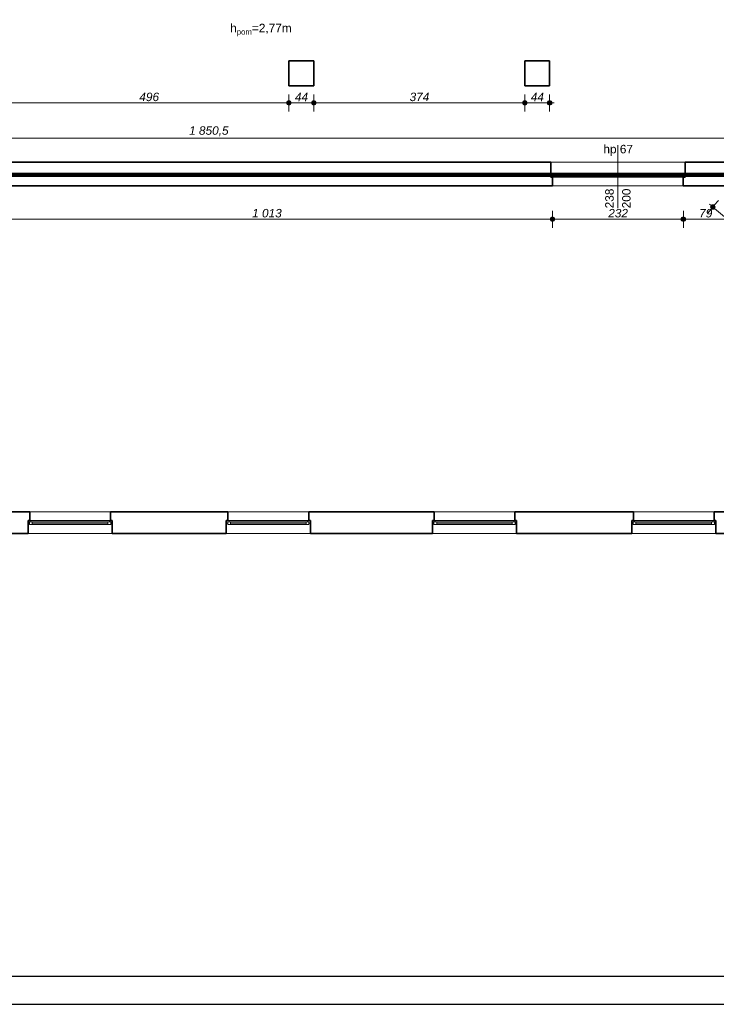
# Model space of a CAD drawing. Header units: millimetres. Extents: x -50073 to 84772, y -78870 to -35317.
# Tile 73 of 125: x 35724 to 48069, y -78836 to -61398. Entities that reach past the tile are written whole.
import ezdxf

# ---------------------------------------------------------------- set-up
doc = ezdxf.new("R2010")
doc.units = ezdxf.units.MM
doc.header["$MEASUREMENT"] = 0
for name, color, linetype, lineweight in [('0_Nr_pióra__3', 7, 'Continuous', 20), ('0_Nr_pióra__4', 7, 'Continuous', 25), ('Konstrukcja - Stropy_Nr_pióra__1', 7, 'Continuous', 0), ('Konstrukcja - Słupy_Nr_pióra__6', 7, 'Continuous', 35), ('Konstrukcja - Ściany zew_Nr_pióra__6', 7, 'Continuous', 35), ('Okna ArchiCADa_Nr_pióra__1', 7, 'Continuous', 0), ('Wymiarowanie - Ogólne_Nr_pióra__82', 114, 'Continuous', 13), ('Znaczniki okien ArchiCADa_Nr_pióra__1', 7, 'Continuous', 0), ('Znaczniki okien ArchiCADa_Nr_pióra__7', 7, 'Continuous', 70)]:
    doc.layers.add(name, color=color, linetype=linetype, lineweight=lineweight)
doc.layers.add('Wymiarowanie - Ogólne', color=7, linetype='Continuous')
doc.styles.add('GENERATED_STYLE_1', font='txt')
doc.styles.add('GENERATED_STYLE_3', font='txt')
doc.styles.add('GENERATED_STYLE_4', font='txt')
doc.dimstyles.new('GENERATED_STYLE__1', dxfattribs={"dimtxt": 150, "dimasz": 152, "dimexe": 0.18, "dimexo": 0, "dimgap": 0.09, "dimtad": 1, "dimlfac": 0.1, "dimzin": 0, "dimdsep": 46, "dimtxsty": 'GENERATED_STYLE_3', "dimblk": 'ARROWHEAD_11', "dimblk1": 'ARROWHEAD_11', "dimblk2": 'ARROWHEAD_11', "dimcen": 0.09, "dimclrd": 114, "dimclre": 114, "dimclrt": 114, "dimazin": 0, "dimtfac": 1, "dimtdec": 4, "dimtmove": 0, "dimatfit": 3, "dimfxl": 1, "dimtolj": 1, "dimtzin": 0, "dimarcsym": 0})
doc.dimstyles.new('GENERATED_STYLE__2', dxfattribs={"dimtxt": 150, "dimasz": 152, "dimexe": 0.18, "dimexo": 0, "dimgap": 0.09, "dimtad": 1, "dimtih": 1, "dimtoh": 1, "dimlfac": 0.1, "dimzin": 0, "dimdsep": 46, "dimtxsty": 'GENERATED_STYLE_3', "dimblk": 'ARROWHEAD_11', "dimblk1": 'ARROWHEAD_11', "dimblk2": 'ARROWHEAD_11', "dimcen": 0.09, "dimclrd": 114, "dimclre": 114, "dimclrt": 114, "dimazin": 0, "dimtfac": 1, "dimtdec": 4, "dimtmove": 0, "dimatfit": 3, "dimfxl": 1, "dimtolj": 1, "dimtzin": 0, "dimarcsym": 0})

# ---------------------------------------------------------------- blocks, each defined once
blk = doc.blocks.new('*D69')
at = {"layer": 'Wymiarowanie - Ogólne_Nr_pióra__82', "linetype": 'Continuous'}
for points in [[(48049, -64715), (48046, -64700), (48037, -64687), (48024, -64679), (48009, -64675), (47993, -64679), (47980, -64687), (47972, -64700), (47969, -64715), (47972, -64731), (47980, -64744), (47993, -64752), (48009, -64755), (48024, -64752), (48037, -64744), (48046, -64731)], [(52678, -68596), (52675, -68581), (52666, -68568), (52653, -68559), (52638, -68556), (52622, -68559), (52609, -68568), (52601, -68581), (52598, -68596), (52601, -68612), (52609, -68625), (52622, -68633), (52638, -68636), (52653, -68633), (52666, -68625), (52675, -68612)]]:
    blk.add_hatch(color=256, dxfattribs=at).paths.add_polyline_path(points)
for p, q in [((47947, -64664), (47978, -64690)), ((48034, -64685), (48105, -64601)), ((47912, -64830), (47983, -64746)), ((48039, -64741), (52607, -68571)), ((52663, -68566), (52734, -68481)), ((52541, -68711), (52612, -68627)), ((52668, -68622), (52699, -68648))]:
    blk.add_line(p, q, dxfattribs=at)
for centre in [(48009, -64715), (52638, -68596)]:
    blk.add_circle(centre, 40, dxfattribs=at)
at = {"layer": 'Wymiarowanie - Ogólne_Nr_pióra__82', "insert": (50212, -66523), "char_height": 150, "attachment_point": 7, "rotation": 320.025, "style": 'GENERATED_STYLE_3'}
blk.add_mtext('\\A1;{\\fArial|b0|i1|c238|p38;604}', dxfattribs=at)
blk = doc.blocks.new('ARROWHEAD_11')
at = {"color": 0, "linetype": 'Continuous', "lineweight": 0}
blk.add_line((0, 0), (-1, 0), dxfattribs=at)
at = {"color": 0, "linetype": 'Continuous', "lineweight": 0, "const_width": 0.25, "flags": 128}
blk.add_lwpolyline([(-0.125, 0, 1), (0.125, 0, 1)], format="xyb", close=True, dxfattribs=at)
blk = doc.blocks.new('*D91')
at = {"layer": 'Wymiarowanie - Ogólne_Nr_pióra__82', "linetype": 'Continuous'}
for points in [[(35075, -64932), (35072, -64917), (35063, -64904), (35050, -64895), (35035, -64892), (35019, -64895), (35006, -64904), (34998, -64917), (34995, -64932), (34998, -64948), (35006, -64961), (35019, -64969), (35035, -64972), (35050, -64969), (35063, -64961), (35072, -64948)], [(45205, -64932), (45202, -64917), (45193, -64904), (45180, -64895), (45165, -64892), (45149, -64895), (45136, -64904), (45128, -64917), (45125, -64932), (45128, -64948), (45136, -64961), (45149, -64969), (45165, -64972), (45180, -64969), (45193, -64961), (45202, -64948)]]:
    blk.add_hatch(color=256, dxfattribs=at).paths.add_polyline_path(points)
for p, q in [((35035, -64892), (35035, -64782)), ((45165, -64892), (45165, -64782)), ((35035, -65082), (35035, -64972)), ((35075, -64932), (45125, -64932)), ((45165, -65082), (45165, -64972))]:
    blk.add_line(p, q, dxfattribs=at)
for centre in [(35035, -64932), (45165, -64932)]:
    blk.add_circle(centre, 40, dxfattribs=at)
at = {"layer": 'Wymiarowanie - Ogólne_Nr_pióra__82', "insert": (39843, -64902), "char_height": 150, "attachment_point": 7, "style": 'GENERATED_STYLE_3'}
blk.add_mtext('\\A1;{\\fArial|b0|i1|c238|p38;1\xa0013}', dxfattribs=at)
blk = doc.blocks.new('*D92')
at = {"layer": 'Wymiarowanie - Ogólne_Nr_pióra__82', "linetype": 'Continuous'}
for points in [[(45205, -64932), (45202, -64917), (45193, -64904), (45180, -64895), (45165, -64892), (45149, -64895), (45136, -64904), (45128, -64917), (45125, -64932), (45128, -64948), (45136, -64961), (45149, -64969), (45165, -64972), (45180, -64969), (45193, -64961), (45202, -64948)], [(47525, -64932), (47522, -64917), (47513, -64904), (47500, -64895), (47485, -64892), (47469, -64895), (47456, -64904), (47448, -64917), (47445, -64932), (47448, -64948), (47456, -64961), (47469, -64969), (47485, -64972), (47500, -64969), (47513, -64961), (47522, -64948)]]:
    blk.add_hatch(color=256, dxfattribs=at).paths.add_polyline_path(points)
for p, q in [((45165, -64892), (45165, -64782)), ((47485, -64892), (47485, -64782)), ((45165, -65082), (45165, -64972)), ((45205, -64932), (47445, -64932)), ((47485, -65082), (47485, -64972))]:
    blk.add_line(p, q, dxfattribs=at)
for centre in [(45165, -64932), (47485, -64932)]:
    blk.add_circle(centre, 40, dxfattribs=at)
at = {"layer": 'Wymiarowanie - Ogólne_Nr_pióra__82', "insert": (46154, -64902), "char_height": 150, "attachment_point": 7, "style": 'GENERATED_STYLE_3'}
blk.add_mtext('\\A1;{\\fArial|b0|i1|c238|p38;232}', dxfattribs=at)
blk = doc.blocks.new('*D93')
at = {"layer": 'Wymiarowanie - Ogólne_Nr_pióra__82', "linetype": 'Continuous'}
for points in [[(47525, -64932), (47522, -64917), (47513, -64904), (47500, -64895), (47485, -64892), (47469, -64895), (47456, -64904), (47448, -64917), (47445, -64932), (47448, -64948), (47456, -64961), (47469, -64969), (47485, -64972), (47500, -64969), (47513, -64961), (47522, -64948)], [(48315, -64932), (48312, -64917), (48304, -64904), (48291, -64895), (48275, -64892), (48260, -64895), (48247, -64904), (48238, -64917), (48235, -64932), (48238, -64948), (48247, -64961), (48260, -64969), (48275, -64972), (48291, -64969), (48304, -64961), (48312, -64948)]]:
    blk.add_hatch(color=256, dxfattribs=at).paths.add_polyline_path(points)
for p, q in [((47485, -64892), (47485, -64782)), ((48275, -64892), (48275, -64782)), ((47485, -65082), (47485, -64972)), ((47525, -64932), (48235, -64932)), ((48275, -65082), (48275, -64972)), ((48315, -64932), (48355, -64932))]:
    blk.add_line(p, q, dxfattribs=at)
for centre in [(47485, -64932), (48275, -64932)]:
    blk.add_circle(centre, 40, dxfattribs=at)
at = {"layer": 'Wymiarowanie - Ogólne_Nr_pióra__82', "insert": (47766, -64902), "char_height": 150, "attachment_point": 7, "style": 'GENERATED_STYLE_3'}
blk.add_mtext('\\A1;{\\fArial|b0|i1|c238|p38;79}', dxfattribs=at)
blk = doc.blocks.new('*D185')
at = {"layer": 'Wymiarowanie - Ogólne_Nr_pióra__82', "linetype": 'Continuous'}
for points in [[(29855, -63494), (29852, -63478), (29843, -63465), (29830, -63457), (29815, -63454), (29799, -63457), (29786, -63465), (29778, -63478), (29775, -63494), (29778, -63509), (29786, -63522), (29799, -63531), (29815, -63534), (29830, -63531), (29843, -63522), (29852, -63509)], [(48362, -63494), (48359, -63478), (48350, -63465), (48337, -63457), (48322, -63454), (48306, -63457), (48293, -63465), (48285, -63478), (48282, -63494), (48285, -63509), (48293, -63522), (48306, -63531), (48322, -63534), (48337, -63531), (48350, -63522), (48359, -63509)]]:
    blk.add_hatch(color=256, dxfattribs=at).paths.add_polyline_path(points)
for p, q in [((29815, -63454), (29815, -63344)), ((48322, -63454), (48322, -63344)), ((29735, -63494), (29775, -63494)), ((29815, -63644), (29815, -63534)), ((29855, -63494), (48282, -63494)), ((48322, -63644), (48322, -63534)), ((48362, -63494), (48402, -63494))]:
    blk.add_line(p, q, dxfattribs=at)
for centre in [(29815, -63494), (48322, -63494)]:
    blk.add_circle(centre, 40, dxfattribs=at)
at = {"layer": 'Wymiarowanie - Ogólne_Nr_pióra__82', "insert": (38726, -63464), "char_height": 150, "attachment_point": 7, "style": 'GENERATED_STYLE_3'}
blk.add_mtext('\\A1;{\\fArial|b0|i1|c238|p38;1 850,5}', dxfattribs=at)
blk = doc.blocks.new('*D283')
at = {"layer": 'Wymiarowanie - Ogólne_Nr_pióra__82', "linetype": 'Continuous'}
for points in [[(35575, -62872), (35572, -62857), (35563, -62844), (35550, -62835), (35535, -62832), (35519, -62835), (35506, -62844), (35498, -62857), (35495, -62872), (35498, -62887), (35506, -62900), (35519, -62909), (35535, -62912), (35550, -62909), (35563, -62900), (35572, -62887)], [(40535, -62872), (40532, -62857), (40523, -62844), (40510, -62835), (40495, -62832), (40479, -62835), (40466, -62844), (40458, -62857), (40455, -62872), (40458, -62887), (40466, -62900), (40479, -62909), (40495, -62912), (40510, -62909), (40523, -62900), (40532, -62887)]]:
    blk.add_hatch(color=256, dxfattribs=at).paths.add_polyline_path(points)
for p, q in [((35535, -62832), (35535, -62722)), ((40495, -62832), (40495, -62722)), ((35535, -63022), (35535, -62912)), ((35575, -62872), (40455, -62872)), ((40495, -63022), (40495, -62912))]:
    blk.add_line(p, q, dxfattribs=at)
for centre in [(35535, -62872), (40495, -62872)]:
    blk.add_circle(centre, 40, dxfattribs=at)
at = {"layer": 'Wymiarowanie - Ogólne_Nr_pióra__82', "insert": (37844, -62842), "char_height": 150, "attachment_point": 7, "style": 'GENERATED_STYLE_3'}
blk.add_mtext('\\A1;{\\fArial|b0|i1|c238|p38;496}', dxfattribs=at)
blk = doc.blocks.new('*D284')
at = {"layer": 'Wymiarowanie - Ogólne_Nr_pióra__82', "linetype": 'Continuous'}
for points in [[(40535, -62872), (40532, -62857), (40523, -62844), (40510, -62835), (40495, -62832), (40479, -62835), (40466, -62844), (40458, -62857), (40455, -62872), (40458, -62887), (40466, -62900), (40479, -62909), (40495, -62912), (40510, -62909), (40523, -62900), (40532, -62887)], [(40975, -62872), (40972, -62857), (40963, -62844), (40950, -62835), (40935, -62832), (40919, -62835), (40906, -62844), (40898, -62857), (40895, -62872), (40898, -62887), (40906, -62900), (40919, -62909), (40935, -62912), (40950, -62909), (40963, -62900), (40972, -62887)]]:
    blk.add_hatch(color=256, dxfattribs=at).paths.add_polyline_path(points)
for p, q in [((40495, -62832), (40495, -62722)), ((40935, -62832), (40935, -62722)), ((40495, -63022), (40495, -62912)), ((40535, -62872), (40895, -62872)), ((40935, -63022), (40935, -62912))]:
    blk.add_line(p, q, dxfattribs=at)
for centre in [(40495, -62872), (40935, -62872)]:
    blk.add_circle(centre, 40, dxfattribs=at)
at = {"layer": 'Wymiarowanie - Ogólne_Nr_pióra__82', "insert": (40601, -62842), "char_height": 150, "attachment_point": 7, "style": 'GENERATED_STYLE_3'}
blk.add_mtext('\\A1;{\\fArial|b0|i1|c238|p38;44}', dxfattribs=at)
blk = doc.blocks.new('*D285')
at = {"layer": 'Wymiarowanie - Ogólne_Nr_pióra__82', "linetype": 'Continuous'}
for points in [[(40975, -62872), (40972, -62857), (40963, -62844), (40950, -62835), (40935, -62832), (40919, -62835), (40906, -62844), (40898, -62857), (40895, -62872), (40898, -62887), (40906, -62900), (40919, -62909), (40935, -62912), (40950, -62909), (40963, -62900), (40972, -62887)], [(44715, -62872), (44712, -62857), (44703, -62844), (44690, -62835), (44675, -62832), (44659, -62835), (44646, -62844), (44638, -62857), (44635, -62872), (44638, -62887), (44646, -62900), (44659, -62909), (44675, -62912), (44690, -62909), (44703, -62900), (44712, -62887)]]:
    blk.add_hatch(color=256, dxfattribs=at).paths.add_polyline_path(points)
for p, q in [((40935, -62832), (40935, -62722)), ((44675, -62832), (44675, -62722)), ((40935, -63022), (40935, -62912)), ((40975, -62872), (44635, -62872)), ((44675, -63022), (44675, -62912))]:
    blk.add_line(p, q, dxfattribs=at)
for centre in [(40935, -62872), (44675, -62872)]:
    blk.add_circle(centre, 40, dxfattribs=at)
at = {"layer": 'Wymiarowanie - Ogólne_Nr_pióra__82', "insert": (42634, -62842), "char_height": 150, "attachment_point": 7, "style": 'GENERATED_STYLE_3'}
blk.add_mtext('\\A1;{\\fArial|b0|i1|c238|p38;374}', dxfattribs=at)
blk = doc.blocks.new('*D286')
at = {"layer": 'Wymiarowanie - Ogólne_Nr_pióra__82', "linetype": 'Continuous'}
for points in [[(44715, -62872), (44712, -62857), (44703, -62844), (44690, -62835), (44675, -62832), (44659, -62835), (44646, -62844), (44638, -62857), (44635, -62872), (44638, -62887), (44646, -62900), (44659, -62909), (44675, -62912), (44690, -62909), (44703, -62900), (44712, -62887)], [(45155, -62872), (45152, -62857), (45143, -62844), (45130, -62835), (45115, -62832), (45099, -62835), (45086, -62844), (45078, -62857), (45075, -62872), (45078, -62887), (45086, -62900), (45099, -62909), (45115, -62912), (45130, -62909), (45143, -62900), (45152, -62887)]]:
    blk.add_hatch(color=256, dxfattribs=at).paths.add_polyline_path(points)
for p, q in [((44675, -62832), (44675, -62722)), ((45115, -62832), (45115, -62722)), ((44675, -63022), (44675, -62912)), ((44715, -62872), (45075, -62872)), ((45115, -63022), (45115, -62912)), ((45155, -62872), (45195, -62872))]:
    blk.add_line(p, q, dxfattribs=at)
for centre in [(44675, -62872), (45115, -62872)]:
    blk.add_circle(centre, 40, dxfattribs=at)
at = {"layer": 'Wymiarowanie - Ogólne_Nr_pióra__82', "insert": (44781, -62842), "char_height": 150, "attachment_point": 7, "style": 'GENERATED_STYLE_3'}
blk.add_mtext('\\A1;{\\fArial|b0|i1|c238|p38;44}', dxfattribs=at)

msp = doc.modelspace()

# ---------------------------------------------------------------- linework, layer by layer
at = {"color": 10, "lineweight": 106}
msp.add_lwpolyline([(66.617, -62583.342), (2355.65, -62594.844), (2355.65, -78050.061), (23019.646, -78050.061), (23019.646, -74088.498), (27356.387, -74088.498), (27356.387, -76174.624), (31806.314, -76174.624), (31806.314, -70254.194), (29738.593, -70254.194), (29738.593, -64145.049), (48237.42, -64145.049), (53610.352, -68583.295), (53610.352, -70500.678), (57061.641, -70500.678), (57061.641, -65412.681), (59990.725, -65412.681), (59990.725, -59684.671), (37804.772, -41061.805), (28682.341, -41061.805), (28682.341, -51358.017), (2441.313, -51358.017)], dxfattribs=at)
at = {"layer": '0_Nr_pióra__4', "linetype": 'Continuous', "flags": 128}
for points in [[(84771.934, -35317.498), (-13943.569, -35317.498), (-13943.569, -78836.041), (84771.934, -78836.041)], [(84271.934, -35817.498), (-13443.569, -35817.498), (-13443.569, -78336.041), (84271.934, -78336.041)]]:
    msp.add_lwpolyline(points, close=True, dxfattribs=at)
at = {"layer": 'Konstrukcja - Stropy_Nr_pióra__1', "linetype": 'Continuous', "flags": 128}
msp.add_lwpolyline([(-555.52, -62390.641), (2164.596, -62390.641), (2164.596, -76550.641), (5824.596, -76550.641), (23038.421, -76550.641), (23038.421, -76240.678), (31884.596, -76240.678), (31884.596, -70115.378), (29924.596, -70115.378), (29924.596, -64338.978), (48324.596, -64338.978)], dxfattribs=at)
at = {"layer": 'Konstrukcja - Słupy_Nr_pióra__6', "linetype": 'Continuous'}
for p, q in [((40934.596, -62129.024), (40494.596, -62129.024)), ((40494.596, -62129.024), (40494.596, -62569.024)), ((40934.596, -62569.024), (40934.596, -62129.024)), ((45114.578, -62129.024), (44674.578, -62129.024)), ((44674.578, -62129.024), (44674.578, -62569.024)), ((45114.578, -62569.024), (45114.578, -62129.024)), ((40494.596, -62569.024), (40934.596, -62569.024)), ((44674.578, -62569.024), (45114.578, -62569.024))]:
    msp.add_line(p, q, dxfattribs=at)
at = {"layer": 'Konstrukcja - Ściany zew_Nr_pióra__6', "linetype": 'Continuous'}
for p, q in [((45134.596, -64138.978), (45134.596, -63918.978)), ((47514.596, -64138.978), (47514.596, -63918.978)), ((45134.596, -64188.978), (45134.596, -64138.978)), ((47514.596, -64188.978), (47514.596, -64138.978)), ((45164.596, -64188.978), (45134.596, -64188.978)), ((45164.596, -64338.978), (45164.596, -64188.978)), ((47484.596, -64338.978), (47484.596, -64188.978)), ((47484.596, -64188.978), (47514.596, -64188.978)), ((35902.611, -70265.378), (35872.611, -70265.378)), ((35872.611, -70265.378), (35872.611, -70315.378)), ((35902.611, -70115.378), (35902.611, -70265.378)), ((37332.611, -70115.378), (37332.611, -70265.378)), ((37332.611, -70265.378), (37362.611, -70265.378)), ((37362.611, -70265.378), (37362.611, -70315.378)), ((39414.956, -70265.378), (39384.956, -70265.378)), ((39384.956, -70265.378), (39384.956, -70315.378)), ((39414.956, -70115.378), (39414.956, -70265.378)), ((40844.956, -70115.378), (40844.956, -70265.378)), ((40844.956, -70265.378), (40874.956, -70265.378)), ((40874.956, -70265.378), (40874.956, -70315.378)), ((43068.823, -70265.378), (43038.823, -70265.378)), ((43038.823, -70265.378), (43038.823, -70315.378)), ((43068.823, -70115.378), (43068.823, -70265.378)), ((44498.823, -70115.378), (44498.823, -70265.378)), ((44498.823, -70265.378), (44528.823, -70265.378)), ((44528.823, -70265.378), (44528.823, -70315.378)), ((46599.863, -70265.378), (46569.863, -70265.378)), ((46569.863, -70265.378), (46569.863, -70315.378)), ((46599.863, -70115.378), (46599.863, -70265.378)), ((48029.863, -70115.378), (48029.863, -70265.378)), ((48029.863, -70265.378), (48059.863, -70265.378)), ((48059.863, -70265.378), (48059.863, -70315.378)), ((35872.611, -70315.378), (35872.611, -70500.678)), ((37362.611, -70315.378), (37362.611, -70500.678)), ((39384.956, -70315.378), (39384.956, -70500.678)), ((40874.956, -70315.378), (40874.956, -70500.678)), ((43038.823, -70315.378), (43038.823, -70500.678)), ((44528.823, -70315.378), (44528.823, -70500.678)), ((46569.863, -70315.378), (46569.863, -70500.678)), ((48059.863, -70315.378), (48059.863, -70500.678))]:
    msp.add_line(p, q, dxfattribs=at)
at = {"layer": 'Konstrukcja - Ściany zew_Nr_pióra__6', "linetype": 'Continuous', "flags": 128}
for points in [[(45134.596, -63918.978), (35064.596, -63918.978)], [(48321.707, -63918.978), (47514.596, -63918.978)], [(35034.596, -64338.978), (45164.596, -64338.978)], [(47484.596, -64338.978), (48324.596, -64338.978)], [(35902.611, -70115.378), (31384.596, -70115.378)], [(39414.956, -70115.378), (37332.611, -70115.378)], [(43068.823, -70115.378), (40844.956, -70115.378)], [(46599.863, -70115.378), (44498.823, -70115.378)], [(50646.738, -70115.378), (48029.863, -70115.378)], [(31884.596, -70500.678), (35872.611, -70500.678)], [(37362.611, -70500.678), (39384.956, -70500.678)], [(40874.956, -70500.678), (43038.823, -70500.678)], [(44528.823, -70500.678), (46569.863, -70500.678)], [(48059.863, -70500.678), (50616.738, -70500.678)]]:
    msp.add_lwpolyline(points, dxfattribs=at)
at = {"layer": 'Okna ArchiCADa_Nr_pióra__1', "linetype": 'Continuous'}
for p, q in [((47514.596, -63918.978), (45134.596, -63918.978)), ((45159.596, -64138.978), (45134.596, -64138.978)), ((45134.596, -64188.978), (45134.596, -64138.978)), ((45209.596, -64113.978), (45159.596, -64113.978)), ((45159.596, -64113.978), (45159.596, -64163.978)), ((45159.596, -64163.978), (45159.596, -64138.978)), ((45184.596, -64163.978), (45159.596, -64163.978)), ((45159.596, -64163.978), (45209.596, -64163.978)), ((45184.596, -64188.978), (45184.596, -64163.978)), ((47439.596, -64113.978), (45209.596, -64113.978)), ((45209.596, -64163.978), (45209.596, -64113.978)), ((47439.596, -64113.978), (45209.596, -64113.978)), ((47439.596, -64138.978), (45209.596, -64138.978)), ((45209.596, -64163.978), (47439.596, -64163.978)), ((47489.596, -64113.978), (47439.596, -64113.978)), ((47439.596, -64113.978), (47439.596, -64163.978)), ((47439.596, -64163.978), (47489.596, -64163.978)), ((47489.596, -64163.978), (47464.596, -64163.978)), ((47464.596, -64163.978), (47464.596, -64188.978)), ((47489.596, -64163.978), (47489.596, -64113.978)), ((47514.596, -64138.978), (47489.596, -64138.978)), ((47489.596, -64138.978), (47489.596, -64163.978)), ((47514.596, -64188.978), (47514.596, -64138.978)), ((45134.596, -64188.978), (45184.596, -64188.978)), ((45164.596, -64188.978), (45134.596, -64188.978)), ((47484.596, -64338.978), (45164.596, -64338.978)), ((45184.596, -64188.978), (47464.596, -64188.978)), ((47464.596, -64188.978), (47514.596, -64188.978)), ((47484.596, -64188.978), (47514.596, -64188.978)), ((35872.611, -70265.378), (35922.611, -70265.378)), ((35872.611, -70265.378), (35872.611, -70315.378)), ((35902.611, -70265.378), (35872.611, -70265.378)), ((37332.611, -70115.378), (35902.611, -70115.378)), ((35922.611, -70265.378), (35922.611, -70290.378)), ((35922.611, -70265.378), (37312.611, -70265.378)), ((37312.611, -70290.378), (37312.611, -70265.378)), ((37312.611, -70265.378), (37362.611, -70265.378)), ((37332.611, -70265.378), (37362.611, -70265.378)), ((37362.611, -70265.378), (37362.611, -70315.378)), ((39434.956, -70265.378), (39384.956, -70265.378)), ((39384.956, -70265.378), (39384.956, -70315.378)), ((39414.956, -70265.378), (39384.956, -70265.378)), ((39414.956, -70115.378), (40844.956, -70115.378)), ((39434.956, -70290.378), (39434.956, -70265.378)), ((40824.956, -70265.378), (39434.956, -70265.378)), ((40874.956, -70265.378), (40824.956, -70265.378)), ((40824.956, -70265.378), (40824.956, -70290.378)), ((40844.956, -70265.378), (40874.956, -70265.378)), ((40874.956, -70265.378), (40874.956, -70315.378)), ((43038.823, -70265.378), (43088.823, -70265.378)), ((43038.823, -70265.378), (43038.823, -70315.378)), ((43068.823, -70265.378), (43038.823, -70265.378)), ((44498.823, -70115.378), (43068.823, -70115.378)), ((43088.823, -70265.378), (43088.823, -70290.378)), ((43088.823, -70265.378), (44478.823, -70265.378)), ((44478.823, -70290.378), (44478.823, -70265.378)), ((44478.823, -70265.378), (44528.823, -70265.378)), ((44498.823, -70265.378), (44528.823, -70265.378)), ((44528.823, -70265.378), (44528.823, -70315.378)), ((46569.863, -70265.378), (46619.863, -70265.378)), ((46569.863, -70265.378), (46569.863, -70315.378)), ((46599.863, -70265.378), (46569.863, -70265.378)), ((48029.863, -70115.378), (46599.863, -70115.378)), ((46619.863, -70265.378), (46619.863, -70290.378)), ((46619.863, -70265.378), (48009.863, -70265.378)), ((48009.863, -70290.378), (48009.863, -70265.378)), ((48009.863, -70265.378), (48059.863, -70265.378)), ((48029.863, -70265.378), (48059.863, -70265.378)), ((48059.863, -70265.378), (48059.863, -70315.378)), ((35897.611, -70315.378), (35872.611, -70315.378)), ((35922.611, -70290.378), (35897.611, -70290.378)), ((35897.611, -70290.378), (35897.611, -70315.378)), ((35897.611, -70290.378), (35947.611, -70290.378)), ((35897.611, -70340.378), (35897.611, -70290.378)), ((35947.611, -70340.378), (35897.611, -70340.378)), ((35947.611, -70290.378), (35947.611, -70340.378)), ((35947.611, -70290.378), (37287.611, -70290.378)), ((37287.611, -70315.378), (35947.611, -70315.378)), ((37287.611, -70340.378), (35947.611, -70340.378)), ((37287.611, -70340.378), (35947.611, -70340.378)), ((37287.611, -70340.378), (37287.611, -70290.378)), ((37287.611, -70290.378), (37337.611, -70290.378)), ((37337.611, -70340.378), (37287.611, -70340.378)), ((37337.611, -70290.378), (37312.611, -70290.378)), ((37337.611, -70315.378), (37337.611, -70290.378)), ((37337.611, -70290.378), (37337.611, -70340.378)), ((37362.611, -70315.378), (37337.611, -70315.378)), ((39384.956, -70315.378), (39409.956, -70315.378)), ((39409.956, -70315.378), (39409.956, -70290.378)), ((39409.956, -70290.378), (39434.956, -70290.378)), ((39459.956, -70290.378), (39409.956, -70290.378)), ((39409.956, -70290.378), (39409.956, -70340.378)), ((39409.956, -70340.378), (39459.956, -70340.378)), ((39459.956, -70340.378), (39459.956, -70290.378)), ((40799.956, -70290.378), (39459.956, -70290.378)), ((39459.956, -70315.378), (40799.956, -70315.378)), ((39459.956, -70340.378), (40799.956, -70340.378)), ((39459.956, -70340.378), (40799.956, -70340.378)), ((40849.956, -70290.378), (40799.956, -70290.378)), ((40799.956, -70290.378), (40799.956, -70340.378)), ((40799.956, -70340.378), (40849.956, -70340.378)), ((40824.956, -70290.378), (40849.956, -70290.378)), ((40849.956, -70290.378), (40849.956, -70315.378)), ((40849.956, -70340.378), (40849.956, -70290.378)), ((40849.956, -70315.378), (40874.956, -70315.378)), ((43063.823, -70315.378), (43038.823, -70315.378)), ((43088.823, -70290.378), (43063.823, -70290.378)), ((43063.823, -70290.378), (43063.823, -70315.378)), ((43063.823, -70290.378), (43113.823, -70290.378)), ((43063.823, -70340.378), (43063.823, -70290.378)), ((43113.823, -70340.378), (43063.823, -70340.378)), ((43113.823, -70290.378), (43113.823, -70340.378)), ((43113.823, -70290.378), (44453.823, -70290.378)), ((44453.823, -70315.378), (43113.823, -70315.378)), ((44453.823, -70340.378), (43113.823, -70340.378)), ((44453.823, -70340.378), (43113.823, -70340.378)), ((44453.823, -70340.378), (44453.823, -70290.378)), ((44453.823, -70290.378), (44503.823, -70290.378)), ((44503.823, -70340.378), (44453.823, -70340.378)), ((44503.823, -70290.378), (44478.823, -70290.378)), ((44503.823, -70315.378), (44503.823, -70290.378)), ((44503.823, -70290.378), (44503.823, -70340.378)), ((44528.823, -70315.378), (44503.823, -70315.378)), ((46594.863, -70315.378), (46569.863, -70315.378)), ((46619.863, -70290.378), (46594.863, -70290.378)), ((46594.863, -70290.378), (46594.863, -70315.378)), ((46594.863, -70290.378), (46644.863, -70290.378)), ((46594.863, -70340.378), (46594.863, -70290.378)), ((46644.863, -70340.378), (46594.863, -70340.378)), ((46644.863, -70290.378), (46644.863, -70340.378)), ((46644.863, -70290.378), (47984.863, -70290.378)), ((47984.863, -70315.378), (46644.863, -70315.378)), ((47984.863, -70340.378), (46644.863, -70340.378)), ((47984.863, -70340.378), (46644.863, -70340.378)), ((47984.863, -70340.378), (47984.863, -70290.378)), ((47984.863, -70290.378), (48034.863, -70290.378)), ((48034.863, -70340.378), (47984.863, -70340.378)), ((48034.863, -70290.378), (48009.863, -70290.378)), ((48034.863, -70315.378), (48034.863, -70290.378)), ((48034.863, -70290.378), (48034.863, -70340.378)), ((48059.863, -70315.378), (48034.863, -70315.378)), ((37362.611, -70500.678), (35872.611, -70500.678)), ((39384.956, -70500.678), (40874.956, -70500.678)), ((44528.823, -70500.678), (43038.823, -70500.678)), ((48059.863, -70500.678), (46569.863, -70500.678))]:
    msp.add_line(p, q, dxfattribs=at)
at = {"layer": 'Znaczniki okien ArchiCADa_Nr_pióra__1', "linetype": 'Continuous'}
msp.add_line((46324.596, -64738.978), (46324.596, -63618.978), dxfattribs=at)

# ---------------------------------------------------------------- texts
at = {"layer": '0_Nr_pióra__3', "linetype": 'Continuous', "insert": (39998.872, -61426.777), "char_height": 150, "attachment_point": 2, "style": 'GENERATED_STYLE_4'}
msp.add_mtext('\\A1;{\\fArial|b0|i0|c0|p38;h\\fArial|b0|i0|c0|p38;\\A1{\\H.66x;\\S ^ pom;}\\fArial|b0|i0|c0|p38;=2,77m}', dxfattribs=at)
at = {"layer": 'Znaczniki okien ArchiCADa_Nr_pióra__7', "insert": (46068.139, -63809.811), "char_height": 150, "attachment_point": 7, "style": 'GENERATED_STYLE_1'}
msp.add_mtext('\\A1;{\\fArial|b0|i0|c238|p38;hp 67}', dxfattribs=at)
at = {"layer": 'Znaczniki okien ArchiCADa_Nr_pióra__7', "char_height": 150, "attachment_point": 7, "rotation": 90, "style": 'GENERATED_STYLE_1'}
for s, insert in [('\\A1;{\\fArial|b0|i0|c238|p38;238}', (46252.167, -64738.978)), ('\\A1;{\\fArial|b0|i0|c238|p38;200}', (46552.064, -64738.978))]:
    msp.add_mtext(s, dxfattribs=dict(at, insert=insert))

# ---------------------------------------------------------------- dimensions: what is measured, and where the dimension line sits
at = {"layer": 'Wymiarowanie - Ogólne', "color": 114, "linetype": 'Continuous', "lineweight": 13}
for base, p1, p2, picture, middle in [((40494.596, -62872.076), (35534.596, -62569.024), (40494.596, -62569.024), '*D283', (38014.596, -62767.076)), ((40934.596, -62872.076), (40494.596, -62569.024), (40934.596, -62569.024), '*D284', (40714.596, -62767.076)), ((44674.578, -62872.076), (40934.596, -62569.024), (44674.578, -62569.024), '*D285', (42804.587, -62767.076)), ((45114.578, -62872.076), (44674.578, -62569.024), (45114.578, -62569.024), '*D286', (44894.578, -62767.076)), ((45164.596, -64932.22), (35034.596, -64436.657), (45164.596, -64436.657), '*D91', (40099.596, -64827.22)), ((47484.596, -64932.22), (45164.596, -64436.657), (47484.596, -64436.657), '*D92', (46324.596, -64827.22))]:
    dim = msp.add_linear_dim(base=base, p1=p1, p2=p2, dimstyle='GENERATED_STYLE__2', dxfattribs=at)
    dim.commit()
    dim.dimension.update_dxf_attribs({"geometry": picture, "text_midpoint": middle, "dimtype": 160})
for base, p1, p2, text, picture, middle in [((48321.707, -63493.769), (29814.596, -63918.978), (48321.707, -63918.978), '1 850,5', '*D185', (39068.151, -63388.769)), ((48275.394, -64932.22), (47484.596, -64436.657), (48275.394, -64577.392), '79', '*D93', (47879.995, -64827.22))]:
    dim = msp.add_linear_dim(base=base, p1=p1, p2=p2, text=text, dimstyle='GENERATED_STYLE__2', dxfattribs=at)
    dim.commit()
    dim.dimension.update_dxf_attribs({"geometry": picture, "text_midpoint": middle, "dimtype": 160})
dim = msp.add_linear_dim(base=(52637.663, -68596.246), p1=(48012.178, -64711.308), p2=(52715.914, -68502.908), angle=320.025041, text='604', dimstyle='GENERATED_STYLE__1', dxfattribs=at)
dim.commit()
dim.dimension.update_dxf_attribs({"geometry": '*D69', "text_midpoint": (50390.621, -66575.409), "dimtype": 160, "text_rotation": 320.025041})

doc.saveas('drawing.dxf')
